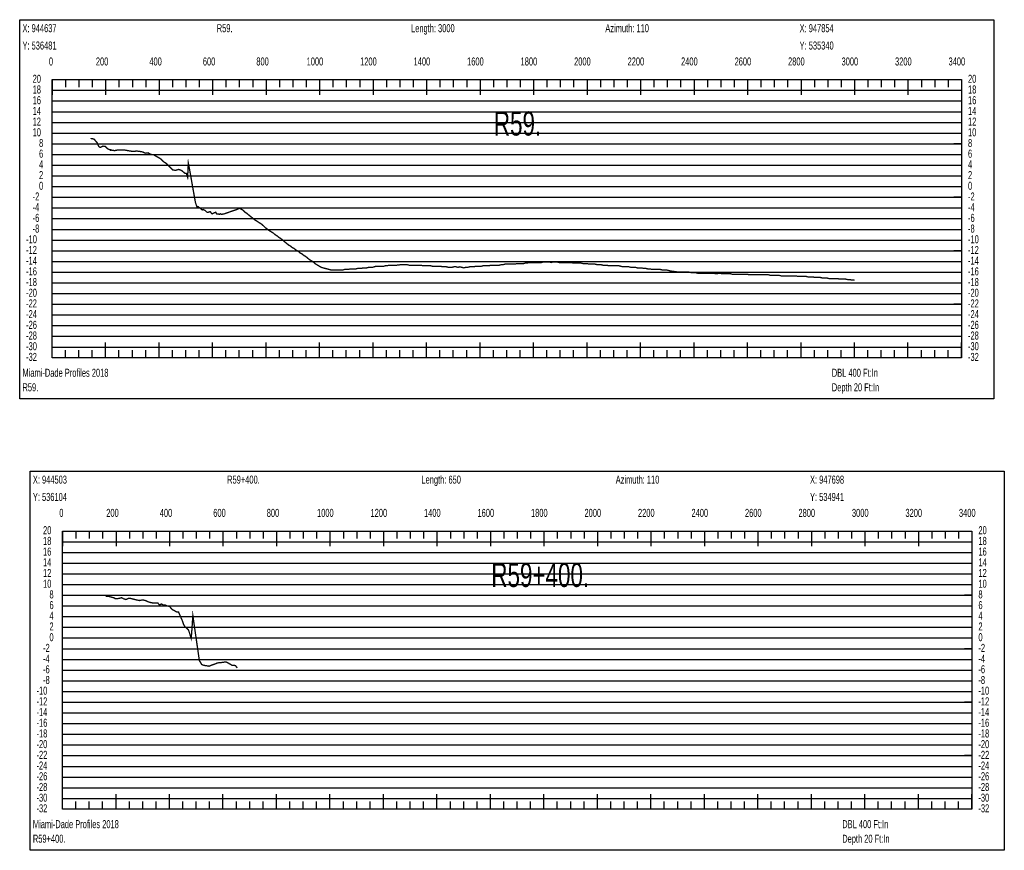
# Model space of a CAD drawing. Header units: inches. Extents: x 471865 to 538526, y 1054316 to 1102451.
# Tile 90 of 114: x 506617 to 510298, y 1079880 to 1082986. Entities that reach past the tile are written whole.
import ezdxf

# ---------------------------------------------------------------- set-up
doc = ezdxf.new("R2010")
doc.units = ezdxf.units.IN
doc.header["$MEASUREMENT"] = 0
for name, color, linetype in [('LABELS', 7, 'Continuous'), ('X_Gr1', 7, 'Continuous'), ('XSECTION', 7, 'Continuous')]:
    doc.layers.add(name, color=color, linetype=linetype)
doc.styles.get("Standard").update_dxf_attribs({"font": 'arial.ttf'})

msp = doc.modelspace()

# ---------------------------------------------------------------- linework, layer by layer
at = {"layer": 'X_Gr1', "color": 6, "linetype": 'Continuous', "lineweight": 18, "true_color": 0xff00ff, "transparency": 33554687, "const_width": 5}
for points in [[(506882.4, 1082543.2), (506882.4, 1082543.2), (506883, 1082542), (506894.5, 1082539.8), (506905.9, 1082526.4), (506912.5, 1082511.7), (506918.6, 1082508.4), (506927.9, 1082513.4), (506936.4, 1082512.1), (506945.5, 1082503.5), (506952.5, 1082500), (506956, 1082500.2), (506956.5, 1082498.1), (506960.8, 1082498.3), (506971.6, 1082496.5), (506985.9, 1082499.4), (506996.7, 1082498.6), (507011.8, 1082498.2), (507023.1, 1082496.1), (507039.9, 1082493.5), (507054.2, 1082494.9), (507064.7, 1082493.6), (507076.3, 1082491.6), (507086.7, 1082486.9), (507096.6, 1082488.3), (507106.7, 1082482.5), (507117.7, 1082480.9), (507124.6, 1082476.7), (507134.4, 1082471.4), (507144.3, 1082465.4), (507155.7, 1082454.3), (507165.2, 1082448.4), (507175, 1082438), (507182.1, 1082430.8), (507189.2, 1082424.1), (507199.8, 1082422.8), (507211.4, 1082426.3), (507222.1, 1082422.1), (507233.4, 1082412.4), (507239.9, 1082411), (507244.5, 1082396.8), (507247.2, 1082449.4), (507251.8, 1082426.3), (507273.6, 1082303.1), (507279, 1082287.3), (507283.4, 1082287.2), (507291.4, 1082281.5), (507295.1, 1082277.9), (507299.5, 1082274.6), (507302.5, 1082276.4), (507309.5, 1082273.1), (507316.2, 1082266.5), (507321.1, 1082265.9), (507329.4, 1082268.5), (507333.9, 1082261.7), (507336.3, 1082260.3), (507342.1, 1082263), (507349.3, 1082266.1), (507353.8, 1082259.4), (507357.7, 1082259.4), (507363.7, 1082258.5), (507366.7, 1082260.5), (507371.5, 1082258.2), (507374.3, 1082258.8), (507379.7, 1082259.4), (507386.3, 1082261.8), (507391.4, 1082263.6), (507396.6, 1082265.4), (507401.8, 1082267.2), (507407, 1082269.1), (507412.2, 1082270.9), (507417.4, 1082272.7), (507422.6, 1082274.4), (507427.8, 1082276.1), (507432.7, 1082278.1), (507436.2, 1082280.1), (507439.7, 1082280.1), (507443.6, 1082278.1), (507448.3, 1082276.1), (507453.5, 1082272.1), (507459.2, 1082266.1), (507465.7, 1082262.1), (507472.7, 1082256.1), (507480.3, 1082250.1), (507487.8, 1082244.1), (507494.8, 1082238.1), (507501.4, 1082234.1), (507507.6, 1082230.1), (507513.8, 1082226.1), (507520.3, 1082222.1), (507527.4, 1082216.1), (507535.3, 1082208.1), (507543.4, 1082202.1), (507551.4, 1082196.1), (507558.7, 1082192.1), (507565.2, 1082188.1), (507571.8, 1082182.1), (507578.6, 1082178.1), (507585.6, 1082172.1), (507592.6, 1082168.1), (507599.6, 1082162.1), (507606.8, 1082156.1), (507614, 1082150.1), (507621.3, 1082144.1), (507628.4, 1082140.1), (507635.6, 1082134.1), (507643.2, 1082130.1), (507650.5, 1082124.1), (507657.8, 1082120.1), (507665.1, 1082114.1), (507672.4, 1082110.1), (507679.7, 1082104.1), (507686.8, 1082100.1), (507693.9, 1082094.1), (507701.1, 1082088.1), (507708.8, 1082084.1), (507716.5, 1082078.1), (507723.8, 1082072.1), (507730.7, 1082068.1), (507737.3, 1082064.1), (507744, 1082060.1), (507751.1, 1082058.1), (507758.7, 1082056.1), (507766.6, 1082054.1), (507773.9, 1082052.1), (507780.6, 1082050.1), (507787.4, 1082050.1), (507795, 1082050.1), (507803.3, 1082050.1), (507811.1, 1082050.1), (507818.1, 1082050.1), (507824.6, 1082050.1), (507830.9, 1082052.1), (507837.7, 1082052.1), (507845, 1082052.1), (507852.4, 1082054.1), (507859.4, 1082054.1), (507866.1, 1082054.1), (507873.1, 1082054.1), (507880.4, 1082056.1), (507887.9, 1082056.1), (507894.8, 1082056.1), (507901.1, 1082058.1), (507907.6, 1082058.1), (507914.4, 1082058.1), (507921.7, 1082060.1), (507929.1, 1082060.1), (507935.9, 1082060.1), (507942.1, 1082062.1), (507948.6, 1082064.1), (507956.3, 1082064.1), (507964.1, 1082064.1), (507971.1, 1082064.1), (507977.7, 1082064.1), (507984.3, 1082066.1), (507990.9, 1082066.1), (507998.1, 1082068.1), (508005.4, 1082068.1), (508012.4, 1082068.1), (508019.1, 1082068.1), (508026.5, 1082068.1), (508042.6, 1082070.1), (508049.9, 1082070.1), (508057, 1082070.1), (508064.7, 1082070.1), (508072.7, 1082068.1), (508080.2, 1082068.1), (508087.3, 1082068.1), (508094.2, 1082068.1), (508101.1, 1082068.1), (508108.5, 1082068.1), (508116.2, 1082068.1), (508124, 1082066.1), (508131, 1082066.1), (508137.6, 1082066.1), (508144.5, 1082066.1), (508152.2, 1082066.1), (508160.6, 1082064.1), (508168.7, 1082064.1), (508176.1, 1082064.1), (508183.1, 1082064.1), (508190.2, 1082064.1), (508197.6, 1082062.1), (508205, 1082062.1), (508212.1, 1082062.1), (508219.4, 1082060.1), (508226.3, 1082060.1), (508233.1, 1082060.1), (508240.2, 1082062.1), (508247.9, 1082062.1), (508255.5, 1082060.1), (508262.5, 1082062.1), (508269.5, 1082060.1), (508277.3, 1082058.1), (508285.1, 1082060.1), (508292, 1082060.1), (508298.8, 1082062.1), (508306.6, 1082062.1), (508314.7, 1082062.1), (508322.1, 1082064.1), (508328.9, 1082064.1), (508335.6, 1082064.1), (508342.6, 1082064.1), (508349.8, 1082066.1), (508357.1, 1082066.1), (508364.7, 1082066.1), (508371.9, 1082066.1), (508378.7, 1082068.1), (508385.9, 1082068.1), (508394.1, 1082068.1), (508402.7, 1082068.1), (508410.4, 1082068.1), (508417.1, 1082070.1), (508423.9, 1082070.1), (508431.4, 1082072.1), (508439.6, 1082072.1), (508447.6, 1082072.1), (508455, 1082072.1), (508462, 1082072.1), (508468.8, 1082072.1), (508475.8, 1082074.1), (508483.7, 1082074.1), (508492.1, 1082074.1), (508500.2, 1082074.1), (508507.3, 1082076.1), (508513.8, 1082076.1), (508520.6, 1082078.1), (508528.5, 1082078.1), (508537.2, 1082078.1), (508545.6, 1082078.1), (508553.1, 1082078.1), (508560, 1082078.1), (508567.3, 1082078.1), (508574.7, 1082080.1), (508582.1, 1082080.1), (508589.6, 1082080.1), (508596.9, 1082080.1), (508603.8, 1082078.1), (508610.3, 1082080.1), (508617.2, 1082080.1), (508625, 1082080.1), (508633.2, 1082078.1), (508640.7, 1082078.1), (508647.2, 1082078.1), (508653.9, 1082078.1), (508661.8, 1082078.1), (508670.4, 1082078.1), (508678.8, 1082078.1), (508686.2, 1082076.1), (508693, 1082076.1), (508700, 1082076.1), (508707.4, 1082076.1), (508715.1, 1082076.1), (508722.6, 1082074.1), (508729.9, 1082074.1), (508737.6, 1082074.1), (508745.5, 1082072.1), (508753.3, 1082072.1), (508760.7, 1082072.1), (508768, 1082072.1), (508775.3, 1082070.1), (508782.6, 1082070.1), (508789.9, 1082070.1), (508796.9, 1082068.1), (508803.9, 1082068.1), (508811.3, 1082068.1), (508819, 1082066.1), (508826.3, 1082066.1), (508833.4, 1082066.1), (508840.9, 1082066.1), (508848.5, 1082066.1), (508856.2, 1082066.1), (508864.1, 1082064.1), (508871.9, 1082062.1), (508879.3, 1082062.1), (508886.7, 1082062.1), (508894.4, 1082062.1), (508902.4, 1082060.1), (508910.5, 1082060.1), (508918.3, 1082060.1), (508925.9, 1082058.1), (508933.6, 1082058.1), (508941.4, 1082058.1), (508949.4, 1082056.1), (508957.4, 1082056.1), (508965.5, 1082054.1), (508973.5, 1082054.1), (508981.4, 1082052.1), (508989.2, 1082052.1), (508996.5, 1082052.1), (509003.9, 1082052.1), (509011.8, 1082052.1), (509019.9, 1082050.1), (509027.9, 1082050.1), (509035.8, 1082050.1), (509043.5, 1082048.1), (509051.2, 1082046.1), (509057.6, 1082045.3), (509064.1, 1082044.5), (509070.5, 1082043.6), (509076.9, 1082042.8), (509082.5, 1082042.1), (509090.1, 1082042.1), (509097.6, 1082042.1), (509105.2, 1082042.1), (509112.6, 1082042.1), (509120.2, 1082042.1), (509128.4, 1082040.1), (509136.3, 1082040.1), (509143.6, 1082040.1), (509151.1, 1082038.1), (509158.8, 1082038.1), (509166.6, 1082038.1), (509174.4, 1082038.1), (509182, 1082038.1), (509189.4, 1082038.1), (509196.7, 1082038.1), (509204.2, 1082038.1), (509211.8, 1082038.1), (509219.6, 1082036.1), (509235.3, 1082038.1), (509242.7, 1082036.1), (509250.2, 1082036.1), (509257.9, 1082036.1), (509266.1, 1082036.1), (509274.1, 1082036.1), (509281.8, 1082034.1), (509289.4, 1082034.1), (509297.1, 1082034.1), (509305.1, 1082034.1), (509312.9, 1082034.1), (509320.8, 1082034.1), (509329, 1082034.1), (509337.4, 1082034.1), (509345.3, 1082032.1), (509353, 1082032.1), (509361, 1082032.1), (509369.1, 1082032.1), (509376.8, 1082032.1), (509384.4, 1082032.1), (509392.4, 1082032.1), (509400.9, 1082032.1), (509409.2, 1082032.1), (509416.8, 1082032.1), (509424.1, 1082030.1), (509431.6, 1082030.1), (509439.7, 1082030.1), (509447.9, 1082030.1), (509456, 1082030.1), (509463.8, 1082028.1), (509471.4, 1082028.1), (509479.1, 1082028.1), (509487.1, 1082028.1), (509495.4, 1082028.1), (509503.5, 1082028.1), (509511.1, 1082028.1), (509518.9, 1082028.1), (509526.8, 1082026.1), (509534.8, 1082026.1), (509542.5, 1082026.1), (509549.8, 1082026.1), (509557.2, 1082026.1), (509564.7, 1082024.1), (509572.5, 1082024.1), (509584.5, 1082024.1), (509588.5, 1082022.1), (509595.9, 1082022.1), (509603, 1082022.1), (509610.4, 1082022.1), (509618.7, 1082020.1), (509627.1, 1082020.1), (509634.9, 1082020.1), (509642.3, 1082018.1), (509649.5, 1082018.1), (509657.1, 1082018.1), (509665.2, 1082018.1), (509673.8, 1082018.1), (509682.1, 1082016.1), (509689.7, 1082016.1), (509696.9, 1082016.1), (509704.6, 1082016.1), (509713.1, 1082014.1), (509721.5, 1082014.1), (509729.2, 1082012.1), (509736.5, 1082012.1), (509737.9, 1082011.7)], [(506938.5, 1080830), (506938.5, 1080830), (506948.3, 1080830.1), (506964.4, 1080825.5), (506971.2, 1080823.3), (506973.8, 1080821), (506986.6, 1080821.8), (506997.9, 1080824.7), (507005, 1080820.6), (507014, 1080817.9), (507024, 1080822.5), (507031.2, 1080822), (507043.4, 1080818.9), (507054.4, 1080816.1), (507065.3, 1080814.1), (507076.8, 1080816.6), (507087.6, 1080813.8), (507098.1, 1080809.1), (507105.3, 1080806.9), (507113.2, 1080805.3), (507123.1, 1080804.7), (507133.2, 1080804.7), (507139.6, 1080797.1), (507146.5, 1080801.4), (507152.7, 1080797.9), (507159.1, 1080797.9), (507169.1, 1080793.5), (507176.4, 1080792.7), (507186.5, 1080780.9), (507193.9, 1080776.9), (507203.5, 1080771.6), (507210.7, 1080770.8), (507224.5, 1080739.3), (507229.3, 1080725.6), (507235.2, 1080714.7), (507241.1, 1080710.9), (507247.9, 1080703.9), (507257.9, 1080673.3), (507259.7, 1080693.1), (507264.1, 1080757.6), (507288.4, 1080589.9), (507296.9, 1080575.5), (507304.9, 1080571.7), (507314.4, 1080570.5), (507324.9, 1080568.5), (507334.7, 1080572.7), (507346.5, 1080576.7), (507355.8, 1080580.8), (507368.5, 1080582), (507379.1, 1080583.4), (507387.6, 1080584.7), (507397.5, 1080579.7), (507410.2, 1080572.3), (507423, 1080571), (507430.2, 1080562.4)]]:
    msp.add_lwpolyline(points, dxfattribs=at)
at = {"layer": 'XSECTION', "color": 18, "linetype": 'Continuous', "true_color": 0x000000}
for points in [[(506616.7, 1082986.1), (510259.1, 1082986.1), (510259.1, 1081568.1), (506616.7, 1081568.1), (506616.7, 1082986.1)], [(506737.9, 1082762.1), (510137.9, 1082762.1), (510137.9, 1081722.1), (506737.9, 1081722.1), (506737.9, 1082762.1)], [(506737.9, 1082762.1), (506737.9, 1082705.7)], [(506737.9, 1082762.1), (506737.9, 1082705.7)], [(506737.9, 1082762.1), (506737.9, 1082734.1)], [(506737.9, 1082762.1), (506737.9, 1082734.1)], [(506787.9, 1082762.1), (506787.9, 1082734.1)], [(506837.9, 1082762.1), (506837.9, 1082734.1)], [(506887.9, 1082762.1), (506887.9, 1082734.1)], [(506937.9, 1082762.1), (506937.9, 1082705.7)], [(506937.9, 1082762.1), (506937.9, 1082734.1)], [(506987.9, 1082762.1), (506987.9, 1082734.1)], [(507037.9, 1082762.1), (507037.9, 1082734.1)], [(507087.9, 1082762.1), (507087.9, 1082734.1)], [(507137.9, 1082762.1), (507137.9, 1082705.7)], [(507137.9, 1082762.1), (507137.9, 1082734.1)], [(507187.9, 1082762.1), (507187.9, 1082734.1)], [(507237.9, 1082762.1), (507237.9, 1082734.1)], [(507287.9, 1082762.1), (507287.9, 1082734.1)], [(507337.9, 1082762.1), (507337.9, 1082705.7)], [(507337.9, 1082762.1), (507337.9, 1082734.1)], [(507387.9, 1082762.1), (507387.9, 1082734.1)], [(507437.9, 1082762.1), (507437.9, 1082734.1)], [(507487.9, 1082762.1), (507487.9, 1082734.1)], [(507537.9, 1082762.1), (507537.9, 1082705.7)], [(507537.9, 1082762.1), (507537.9, 1082734.1)], [(507587.9, 1082762.1), (507587.9, 1082734.1)], [(507637.9, 1082762.1), (507637.9, 1082734.1)], [(507687.9, 1082762.1), (507687.9, 1082734.1)], [(507737.9, 1082762.1), (507737.9, 1082705.7)], [(507737.9, 1082762.1), (507737.9, 1082734.1)], [(507787.9, 1082762.1), (507787.9, 1082734.1)], [(507837.9, 1082762.1), (507837.9, 1082734.1)], [(507887.9, 1082762.1), (507887.9, 1082734.1)], [(507937.9, 1082762.1), (507937.9, 1082705.7)], [(507937.9, 1082762.1), (507937.9, 1082734.1)], [(507987.9, 1082762.1), (507987.9, 1082734.1)], [(508037.9, 1082762.1), (508037.9, 1082734.1)], [(508087.9, 1082762.1), (508087.9, 1082734.1)], [(508137.9, 1082762.1), (508137.9, 1082705.7)], [(508137.9, 1082762.1), (508137.9, 1082734.1)], [(508187.9, 1082762.1), (508187.9, 1082734.1)], [(508237.9, 1082762.1), (508237.9, 1082734.1)], [(508287.9, 1082762.1), (508287.9, 1082734.1)], [(508337.9, 1082762.1), (508337.9, 1082705.7)], [(508337.9, 1082762.1), (508337.9, 1082734.1)], [(508387.9, 1082762.1), (508387.9, 1082734.1)], [(508437.9, 1082762.1), (508437.9, 1082734.1)], [(508487.9, 1082762.1), (508487.9, 1082734.1)], [(508537.9, 1082762.1), (508537.9, 1082705.7)], [(508537.9, 1082762.1), (508537.9, 1082734.1)], [(508587.9, 1082762.1), (508587.9, 1082734.1)], [(508637.9, 1082762.1), (508637.9, 1082734.1)], [(508687.9, 1082762.1), (508687.9, 1082734.1)], [(508737.9, 1082762.1), (508737.9, 1082705.7)], [(508737.9, 1082762.1), (508737.9, 1082734.1)], [(508787.9, 1082762.1), (508787.9, 1082734.1)], [(508837.9, 1082762.1), (508837.9, 1082734.1)], [(508887.9, 1082762.1), (508887.9, 1082734.1)], [(508937.9, 1082762.1), (508937.9, 1082705.7)], [(508937.9, 1082762.1), (508937.9, 1082734.1)], [(508987.9, 1082762.1), (508987.9, 1082734.1)], [(509037.9, 1082762.1), (509037.9, 1082734.1)], [(509087.9, 1082762.1), (509087.9, 1082734.1)], [(509137.9, 1082762.1), (509137.9, 1082705.7)], [(509137.9, 1082762.1), (509137.9, 1082734.1)], [(509187.9, 1082762.1), (509187.9, 1082734.1)], [(509237.9, 1082762.1), (509237.9, 1082734.1)], [(509287.9, 1082762.1), (509287.9, 1082734.1)], [(509337.9, 1082762.1), (509337.9, 1082705.7)], [(509337.9, 1082762.1), (509337.9, 1082734.1)], [(509387.9, 1082762.1), (509387.9, 1082734.1)], [(509437.9, 1082762.1), (509437.9, 1082734.1)], [(509487.9, 1082762.1), (509487.9, 1082734.1)], [(509537.9, 1082762.1), (509537.9, 1082705.7)], [(509537.9, 1082762.1), (509537.9, 1082734.1)], [(509587.9, 1082762.1), (509587.9, 1082734.1)], [(509637.9, 1082762.1), (509637.9, 1082734.1)], [(509687.9, 1082762.1), (509687.9, 1082734.1)], [(509737.9, 1082762.1), (509737.9, 1082705.7)], [(509737.9, 1082762.1), (509737.9, 1082734.1)], [(509787.9, 1082762.1), (509787.9, 1082734.1)], [(509837.9, 1082762.1), (509837.9, 1082734.1)], [(509887.9, 1082762.1), (509887.9, 1082734.1)], [(509937.9, 1082762.1), (509937.9, 1082705.7)], [(509937.9, 1082762.1), (509937.9, 1082734.1)], [(509987.9, 1082762.1), (509987.9, 1082734.1)], [(510037.9, 1082762.1), (510037.9, 1082734.1)], [(510087.9, 1082762.1), (510087.9, 1082734.1)], [(510137.9, 1082762.1), (510137.9, 1082705.7)], [(510137.9, 1082762.1), (510137.9, 1082734.1)], [(506737.9, 1082522.1), (506765.9, 1082522.1)], [(510137.9, 1082522.1), (510109.9, 1082522.1)], [(506737.9, 1082322.1), (506765.9, 1082322.1)], [(510137.9, 1082322.1), (510109.9, 1082322.1)], [(506737.9, 1082122.1), (506765.9, 1082122.1)], [(510137.9, 1082122.1), (510109.9, 1082122.1)], [(506737.9, 1081922.1), (506765.9, 1081922.1)], [(510137.9, 1081922.1), (510109.9, 1081922.1)], [(506737.9, 1081722.1), (506737.9, 1081778.5)], [(506737.9, 1081722.1), (506737.9, 1081778.5)], [(506937.9, 1081722.1), (506937.9, 1081778.5)], [(507137.9, 1081722.1), (507137.9, 1081778.5)], [(507337.9, 1081722.1), (507337.9, 1081778.5)], [(507537.9, 1081722.1), (507537.9, 1081778.5)], [(507737.9, 1081722.1), (507737.9, 1081778.5)], [(507937.9, 1081722.1), (507937.9, 1081778.5)], [(508137.9, 1081722.1), (508137.9, 1081778.5)], [(508337.9, 1081722.1), (508337.9, 1081778.5)], [(508537.9, 1081722.1), (508537.9, 1081778.5)], [(508737.9, 1081722.1), (508737.9, 1081778.5)], [(508937.9, 1081722.1), (508937.9, 1081778.5)], [(509137.9, 1081722.1), (509137.9, 1081778.5)], [(509337.9, 1081722.1), (509337.9, 1081778.5)], [(509537.9, 1081722.1), (509537.9, 1081778.5)], [(509737.9, 1081722.1), (509737.9, 1081778.5)], [(509937.9, 1081722.1), (509937.9, 1081778.5)], [(510137.9, 1081722.1), (510137.9, 1081778.5)], [(506737.9, 1081722.1), (506737.9, 1081750.1)], [(506737.9, 1081722.1), (506737.9, 1081750.1)], [(506787.9, 1081722.1), (506787.9, 1081750.1)], [(506837.9, 1081722.1), (506837.9, 1081750.1)], [(506887.9, 1081722.1), (506887.9, 1081750.1)], [(506937.9, 1081722.1), (506937.9, 1081750.1)], [(506987.9, 1081722.1), (506987.9, 1081750.1)], [(507037.9, 1081722.1), (507037.9, 1081750.1)], [(507087.9, 1081722.1), (507087.9, 1081750.1)], [(507137.9, 1081722.1), (507137.9, 1081750.1)], [(507187.9, 1081722.1), (507187.9, 1081750.1)], [(507237.9, 1081722.1), (507237.9, 1081750.1)], [(507287.9, 1081722.1), (507287.9, 1081750.1)], [(507337.9, 1081722.1), (507337.9, 1081750.1)], [(507387.9, 1081722.1), (507387.9, 1081750.1)], [(507437.9, 1081722.1), (507437.9, 1081750.1)], [(507487.9, 1081722.1), (507487.9, 1081750.1)], [(507537.9, 1081722.1), (507537.9, 1081750.1)], [(507587.9, 1081722.1), (507587.9, 1081750.1)], [(507637.9, 1081722.1), (507637.9, 1081750.1)], [(507687.9, 1081722.1), (507687.9, 1081750.1)], [(507737.9, 1081722.1), (507737.9, 1081750.1)], [(507787.9, 1081722.1), (507787.9, 1081750.1)], [(507837.9, 1081722.1), (507837.9, 1081750.1)], [(507887.9, 1081722.1), (507887.9, 1081750.1)], [(507937.9, 1081722.1), (507937.9, 1081750.1)], [(507987.9, 1081722.1), (507987.9, 1081750.1)], [(508037.9, 1081722.1), (508037.9, 1081750.1)], [(508087.9, 1081722.1), (508087.9, 1081750.1)], [(508137.9, 1081722.1), (508137.9, 1081750.1)], [(508187.9, 1081722.1), (508187.9, 1081750.1)], [(508237.9, 1081722.1), (508237.9, 1081750.1)], [(508287.9, 1081722.1), (508287.9, 1081750.1)], [(508337.9, 1081722.1), (508337.9, 1081750.1)], [(508387.9, 1081722.1), (508387.9, 1081750.1)], [(508437.9, 1081722.1), (508437.9, 1081750.1)], [(508487.9, 1081722.1), (508487.9, 1081750.1)], [(508537.9, 1081722.1), (508537.9, 1081750.1)], [(508587.9, 1081722.1), (508587.9, 1081750.1)], [(508637.9, 1081722.1), (508637.9, 1081750.1)], [(508687.9, 1081722.1), (508687.9, 1081750.1)], [(508737.9, 1081722.1), (508737.9, 1081750.1)], [(508787.9, 1081722.1), (508787.9, 1081750.1)], [(508837.9, 1081722.1), (508837.9, 1081750.1)], [(508887.9, 1081722.1), (508887.9, 1081750.1)], [(508937.9, 1081722.1), (508937.9, 1081750.1)], [(508987.9, 1081722.1), (508987.9, 1081750.1)], [(509037.9, 1081722.1), (509037.9, 1081750.1)], [(509087.9, 1081722.1), (509087.9, 1081750.1)], [(509137.9, 1081722.1), (509137.9, 1081750.1)], [(509187.9, 1081722.1), (509187.9, 1081750.1)], [(509237.9, 1081722.1), (509237.9, 1081750.1)], [(509287.9, 1081722.1), (509287.9, 1081750.1)], [(509337.9, 1081722.1), (509337.9, 1081750.1)], [(509387.9, 1081722.1), (509387.9, 1081750.1)], [(509437.9, 1081722.1), (509437.9, 1081750.1)], [(509487.9, 1081722.1), (509487.9, 1081750.1)], [(509537.9, 1081722.1), (509537.9, 1081750.1)], [(509587.9, 1081722.1), (509587.9, 1081750.1)], [(509637.9, 1081722.1), (509637.9, 1081750.1)], [(509687.9, 1081722.1), (509687.9, 1081750.1)], [(509737.9, 1081722.1), (509737.9, 1081750.1)], [(509787.9, 1081722.1), (509787.9, 1081750.1)], [(509837.9, 1081722.1), (509837.9, 1081750.1)], [(509887.9, 1081722.1), (509887.9, 1081750.1)], [(509937.9, 1081722.1), (509937.9, 1081750.1)], [(509987.9, 1081722.1), (509987.9, 1081750.1)], [(510037.9, 1081722.1), (510037.9, 1081750.1)], [(510087.9, 1081722.1), (510087.9, 1081750.1)], [(510137.9, 1081722.1), (510137.9, 1081750.1)], [(506655.6, 1081298.1), (510298, 1081298.1), (510298, 1079880.1), (506655.6, 1079880.1), (506655.6, 1081298.1)], [(506776.8, 1081074.1), (510176.8, 1081074.1), (510176.8, 1080034.1), (506776.8, 1080034.1), (506776.8, 1081074.1)], [(506776.8, 1081074.1), (506776.8, 1081017.7)], [(506776.8, 1081074.1), (506776.8, 1081017.7)], [(506776.8, 1081074.1), (506776.8, 1081046.1)], [(506776.8, 1081074.1), (506776.8, 1081046.1)], [(506826.8, 1081074.1), (506826.8, 1081046.1)], [(506876.8, 1081074.1), (506876.8, 1081046.1)], [(506926.8, 1081074.1), (506926.8, 1081046.1)], [(506976.8, 1081074.1), (506976.8, 1081017.7)], [(506976.8, 1081074.1), (506976.8, 1081046.1)], [(507026.8, 1081074.1), (507026.8, 1081046.1)], [(507076.8, 1081074.1), (507076.8, 1081046.1)], [(507126.8, 1081074.1), (507126.8, 1081046.1)], [(507176.8, 1081074.1), (507176.8, 1081017.7)], [(507176.8, 1081074.1), (507176.8, 1081046.1)], [(507226.8, 1081074.1), (507226.8, 1081046.1)], [(507276.8, 1081074.1), (507276.8, 1081046.1)], [(507326.8, 1081074.1), (507326.8, 1081046.1)], [(507376.8, 1081074.1), (507376.8, 1081017.7)], [(507376.8, 1081074.1), (507376.8, 1081046.1)], [(507426.8, 1081074.1), (507426.8, 1081046.1)], [(507476.8, 1081074.1), (507476.8, 1081046.1)], [(507526.8, 1081074.1), (507526.8, 1081046.1)], [(507576.8, 1081074.1), (507576.8, 1081017.7)], [(507576.8, 1081074.1), (507576.8, 1081046.1)], [(507626.8, 1081074.1), (507626.8, 1081046.1)], [(507676.8, 1081074.1), (507676.8, 1081046.1)], [(507726.8, 1081074.1), (507726.8, 1081046.1)], [(507776.8, 1081074.1), (507776.8, 1081017.7)], [(507776.8, 1081074.1), (507776.8, 1081046.1)], [(507826.8, 1081074.1), (507826.8, 1081046.1)], [(507876.8, 1081074.1), (507876.8, 1081046.1)], [(507926.8, 1081074.1), (507926.8, 1081046.1)], [(507976.8, 1081074.1), (507976.8, 1081017.7)], [(507976.8, 1081074.1), (507976.8, 1081046.1)], [(508026.8, 1081074.1), (508026.8, 1081046.1)], [(508076.8, 1081074.1), (508076.8, 1081046.1)], [(508126.8, 1081074.1), (508126.8, 1081046.1)], [(508176.8, 1081074.1), (508176.8, 1081017.7)], [(508176.8, 1081074.1), (508176.8, 1081046.1)], [(508226.8, 1081074.1), (508226.8, 1081046.1)], [(508276.8, 1081074.1), (508276.8, 1081046.1)], [(508326.8, 1081074.1), (508326.8, 1081046.1)], [(508376.8, 1081074.1), (508376.8, 1081017.7)], [(508376.8, 1081074.1), (508376.8, 1081046.1)], [(508426.8, 1081074.1), (508426.8, 1081046.1)], [(508476.8, 1081074.1), (508476.8, 1081046.1)], [(508526.8, 1081074.1), (508526.8, 1081046.1)], [(508576.8, 1081074.1), (508576.8, 1081017.7)], [(508576.8, 1081074.1), (508576.8, 1081046.1)], [(508626.8, 1081074.1), (508626.8, 1081046.1)], [(508676.8, 1081074.1), (508676.8, 1081046.1)], [(508726.8, 1081074.1), (508726.8, 1081046.1)], [(508776.8, 1081074.1), (508776.8, 1081017.7)], [(508776.8, 1081074.1), (508776.8, 1081046.1)], [(508826.8, 1081074.1), (508826.8, 1081046.1)], [(508876.8, 1081074.1), (508876.8, 1081046.1)], [(508926.8, 1081074.1), (508926.8, 1081046.1)], [(508976.8, 1081074.1), (508976.8, 1081017.7)], [(508976.8, 1081074.1), (508976.8, 1081046.1)], [(509026.8, 1081074.1), (509026.8, 1081046.1)], [(509076.8, 1081074.1), (509076.8, 1081046.1)], [(509126.8, 1081074.1), (509126.8, 1081046.1)], [(509176.8, 1081074.1), (509176.8, 1081017.7)], [(509176.8, 1081074.1), (509176.8, 1081046.1)], [(509226.8, 1081074.1), (509226.8, 1081046.1)], [(509276.8, 1081074.1), (509276.8, 1081046.1)], [(509326.8, 1081074.1), (509326.8, 1081046.1)], [(509376.8, 1081074.1), (509376.8, 1081017.7)], [(509376.8, 1081074.1), (509376.8, 1081046.1)], [(509426.8, 1081074.1), (509426.8, 1081046.1)], [(509476.8, 1081074.1), (509476.8, 1081046.1)], [(509526.8, 1081074.1), (509526.8, 1081046.1)], [(509576.8, 1081074.1), (509576.8, 1081017.7)], [(509576.8, 1081074.1), (509576.8, 1081046.1)], [(509626.8, 1081074.1), (509626.8, 1081046.1)], [(509676.8, 1081074.1), (509676.8, 1081046.1)], [(509726.8, 1081074.1), (509726.8, 1081046.1)], [(509776.8, 1081074.1), (509776.8, 1081017.7)], [(509776.8, 1081074.1), (509776.8, 1081046.1)], [(509826.8, 1081074.1), (509826.8, 1081046.1)], [(509876.8, 1081074.1), (509876.8, 1081046.1)], [(509926.8, 1081074.1), (509926.8, 1081046.1)], [(509976.8, 1081074.1), (509976.8, 1081017.7)], [(509976.8, 1081074.1), (509976.8, 1081046.1)], [(510026.8, 1081074.1), (510026.8, 1081046.1)], [(510076.8, 1081074.1), (510076.8, 1081046.1)], [(510126.8, 1081074.1), (510126.8, 1081046.1)], [(510176.8, 1081074.1), (510176.8, 1081017.7)], [(510176.8, 1081074.1), (510176.8, 1081046.1)], [(506776.8, 1080834.1), (506804.8, 1080834.1)], [(510176.8, 1080834.1), (510148.8, 1080834.1)], [(506776.8, 1080634.1), (506804.8, 1080634.1)], [(510176.8, 1080634.1), (510148.8, 1080634.1)], [(506776.8, 1080434.1), (506804.8, 1080434.1)], [(510176.8, 1080434.1), (510148.8, 1080434.1)], [(506776.8, 1080234.1), (506804.8, 1080234.1)], [(510176.8, 1080234.1), (510148.8, 1080234.1)], [(506776.8, 1080034.1), (506776.8, 1080090.5)], [(506776.8, 1080034.1), (506776.8, 1080090.5)], [(506776.8, 1080034.1), (506776.8, 1080062.1)], [(506776.8, 1080034.1), (506776.8, 1080062.1)], [(506826.8, 1080034.1), (506826.8, 1080062.1)], [(506876.8, 1080034.1), (506876.8, 1080062.1)], [(506926.8, 1080034.1), (506926.8, 1080062.1)], [(506976.8, 1080034.1), (506976.8, 1080090.5)], [(506976.8, 1080034.1), (506976.8, 1080062.1)], [(507026.8, 1080034.1), (507026.8, 1080062.1)], [(507076.8, 1080034.1), (507076.8, 1080062.1)], [(507126.8, 1080034.1), (507126.8, 1080062.1)], [(507176.8, 1080034.1), (507176.8, 1080090.5)], [(507176.8, 1080034.1), (507176.8, 1080062.1)], [(507226.8, 1080034.1), (507226.8, 1080062.1)], [(507276.8, 1080034.1), (507276.8, 1080062.1)], [(507326.8, 1080034.1), (507326.8, 1080062.1)], [(507376.8, 1080034.1), (507376.8, 1080090.5)], [(507376.8, 1080034.1), (507376.8, 1080062.1)], [(507426.8, 1080034.1), (507426.8, 1080062.1)], [(507476.8, 1080034.1), (507476.8, 1080062.1)], [(507526.8, 1080034.1), (507526.8, 1080062.1)], [(507576.8, 1080034.1), (507576.8, 1080090.5)], [(507576.8, 1080034.1), (507576.8, 1080062.1)], [(507626.8, 1080034.1), (507626.8, 1080062.1)], [(507676.8, 1080034.1), (507676.8, 1080062.1)], [(507726.8, 1080034.1), (507726.8, 1080062.1)], [(507776.8, 1080034.1), (507776.8, 1080090.5)], [(507776.8, 1080034.1), (507776.8, 1080062.1)], [(507826.8, 1080034.1), (507826.8, 1080062.1)], [(507876.8, 1080034.1), (507876.8, 1080062.1)], [(507926.8, 1080034.1), (507926.8, 1080062.1)], [(507976.8, 1080034.1), (507976.8, 1080090.5)], [(507976.8, 1080034.1), (507976.8, 1080062.1)], [(508026.8, 1080034.1), (508026.8, 1080062.1)], [(508076.8, 1080034.1), (508076.8, 1080062.1)], [(508126.8, 1080034.1), (508126.8, 1080062.1)], [(508176.8, 1080034.1), (508176.8, 1080090.5)], [(508176.8, 1080034.1), (508176.8, 1080062.1)], [(508226.8, 1080034.1), (508226.8, 1080062.1)], [(508276.8, 1080034.1), (508276.8, 1080062.1)], [(508326.8, 1080034.1), (508326.8, 1080062.1)], [(508376.8, 1080034.1), (508376.8, 1080090.5)], [(508376.8, 1080034.1), (508376.8, 1080062.1)], [(508426.8, 1080034.1), (508426.8, 1080062.1)], [(508476.8, 1080034.1), (508476.8, 1080062.1)], [(508526.8, 1080034.1), (508526.8, 1080062.1)], [(508576.8, 1080034.1), (508576.8, 1080090.5)], [(508576.8, 1080034.1), (508576.8, 1080062.1)], [(508626.8, 1080034.1), (508626.8, 1080062.1)], [(508676.8, 1080034.1), (508676.8, 1080062.1)], [(508726.8, 1080034.1), (508726.8, 1080062.1)], [(508776.8, 1080034.1), (508776.8, 1080090.5)], [(508776.8, 1080034.1), (508776.8, 1080062.1)], [(508826.8, 1080034.1), (508826.8, 1080062.1)], [(508876.8, 1080034.1), (508876.8, 1080062.1)], [(508926.8, 1080034.1), (508926.8, 1080062.1)], [(508976.8, 1080034.1), (508976.8, 1080090.5)], [(508976.8, 1080034.1), (508976.8, 1080062.1)], [(509026.8, 1080034.1), (509026.8, 1080062.1)], [(509076.8, 1080034.1), (509076.8, 1080062.1)], [(509126.8, 1080034.1), (509126.8, 1080062.1)], [(509176.8, 1080034.1), (509176.8, 1080090.5)], [(509176.8, 1080034.1), (509176.8, 1080062.1)], [(509226.8, 1080034.1), (509226.8, 1080062.1)], [(509276.8, 1080034.1), (509276.8, 1080062.1)], [(509326.8, 1080034.1), (509326.8, 1080062.1)], [(509376.8, 1080034.1), (509376.8, 1080090.5)], [(509376.8, 1080034.1), (509376.8, 1080062.1)], [(509426.8, 1080034.1), (509426.8, 1080062.1)], [(509476.8, 1080034.1), (509476.8, 1080062.1)], [(509526.8, 1080034.1), (509526.8, 1080062.1)], [(509576.8, 1080034.1), (509576.8, 1080090.5)], [(509576.8, 1080034.1), (509576.8, 1080062.1)], [(509626.8, 1080034.1), (509626.8, 1080062.1)], [(509676.8, 1080034.1), (509676.8, 1080062.1)], [(509726.8, 1080034.1), (509726.8, 1080062.1)], [(509776.8, 1080034.1), (509776.8, 1080090.5)], [(509776.8, 1080034.1), (509776.8, 1080062.1)], [(509826.8, 1080034.1), (509826.8, 1080062.1)], [(509876.8, 1080034.1), (509876.8, 1080062.1)], [(509926.8, 1080034.1), (509926.8, 1080062.1)], [(509976.8, 1080034.1), (509976.8, 1080090.5)], [(509976.8, 1080034.1), (509976.8, 1080062.1)], [(510026.8, 1080034.1), (510026.8, 1080062.1)], [(510076.8, 1080034.1), (510076.8, 1080062.1)], [(510126.8, 1080034.1), (510126.8, 1080062.1)], [(510176.8, 1080034.1), (510176.8, 1080090.5)], [(510176.8, 1080034.1), (510176.8, 1080062.1)]]:
    msp.add_lwpolyline(points, dxfattribs=at)
at = {"layer": 'XSECTION', "color": 18, "true_color": 0x000000}
for points in [[(506737.9, 1082722.1), (510137.9, 1082722.1)], [(506737.9, 1082682.1), (510137.9, 1082682.1)], [(506737.9, 1082642.1), (510137.9, 1082642.1)], [(506737.9, 1082602.1), (510137.9, 1082602.1)], [(506737.9, 1082562.1), (510137.9, 1082562.1)], [(506737.9, 1082522.1), (510137.9, 1082522.1)], [(506737.9, 1082482.1), (510137.9, 1082482.1)], [(506737.9, 1082442.1), (510137.9, 1082442.1)], [(506737.9, 1082402.1), (510137.9, 1082402.1)], [(506737.9, 1082362.1), (510137.9, 1082362.1)], [(506737.9, 1082322.1), (510137.9, 1082322.1)], [(506737.9, 1082282.1), (510137.9, 1082282.1)], [(506737.9, 1082242.1), (510137.9, 1082242.1)], [(506737.9, 1082202.1), (510137.9, 1082202.1)], [(506737.9, 1082162.1), (510137.9, 1082162.1)], [(506737.9, 1082122.1), (510137.9, 1082122.1)], [(506737.9, 1082082.1), (510137.9, 1082082.1)], [(506737.9, 1082042.1), (510137.9, 1082042.1)], [(506737.9, 1082002.1), (510137.9, 1082002.1)], [(506737.9, 1081962.1), (510137.9, 1081962.1)], [(506737.9, 1081922.1), (510137.9, 1081922.1)], [(506737.9, 1081882.1), (510137.9, 1081882.1)], [(506737.9, 1081842.1), (510137.9, 1081842.1)], [(506737.9, 1081802.1), (510137.9, 1081802.1)], [(506737.9, 1081762.1), (510137.9, 1081762.1)], [(506776.8, 1081034.1), (510176.8, 1081034.1)], [(506776.8, 1080994.1), (510176.8, 1080994.1)], [(506776.8, 1080954.1), (510176.8, 1080954.1)], [(506776.8, 1080914.1), (510176.8, 1080914.1)], [(506776.8, 1080874.1), (510176.8, 1080874.1)], [(506776.8, 1080834.1), (510176.8, 1080834.1)], [(506776.8, 1080794.1), (510176.8, 1080794.1)], [(506776.8, 1080754.1), (510176.8, 1080754.1)], [(506776.8, 1080714.1), (510176.8, 1080714.1)], [(506776.8, 1080674.1), (510176.8, 1080674.1)], [(506776.8, 1080634.1), (510176.8, 1080634.1)], [(506776.8, 1080594.1), (510176.8, 1080594.1)], [(506776.8, 1080554.1), (510176.8, 1080554.1)], [(506776.8, 1080514.1), (510176.8, 1080514.1)], [(506776.8, 1080474.1), (510176.8, 1080474.1)], [(506776.8, 1080434.1), (510176.8, 1080434.1)], [(506776.8, 1080394.1), (510176.8, 1080394.1)], [(506776.8, 1080354.1), (510176.8, 1080354.1)], [(506776.8, 1080314.1), (510176.8, 1080314.1)], [(506776.8, 1080274.1), (510176.8, 1080274.1)], [(506776.8, 1080234.1), (510176.8, 1080234.1)], [(506776.8, 1080194.1), (510176.8, 1080194.1)], [(506776.8, 1080154.1), (510176.8, 1080154.1)], [(506776.8, 1080114.1), (510176.8, 1080114.1)], [(506776.8, 1080074.1), (510176.8, 1080074.1)]]:
    msp.add_lwpolyline(points, dxfattribs=at)

# ---------------------------------------------------------------- texts
at = {"layer": 'LABELS', "color": 18, "true_color": 0x000000, "width": 0.666667}
for s, height, p in [('X: 944637', 30, (506627.1, 1082939.3)), ('R59.', 30, (507353.5, 1082939.3)), ('Length: 3000', 30, (508079.9, 1082939.3)), ('Azimuth: 110', 30, (508806.3, 1082939.3)), ('X: 947854', 30, (509532.7, 1082939.3)), ('Y: 536481', 30, (506627.1, 1082874.5)), ('Y: 535340', 30, (509532.7, 1082874.5)), ('0', 30, (506725.9, 1082814.9)), ('0', 30, (506725.9, 1082814.9)), ('200', 30, (506901.5, 1082814.9)), ('400', 30, (507101.5, 1082814.9)), ('600', 30, (507301.5, 1082814.9)), ('800', 30, (507501.5, 1082814.9)), ('1000', 30, (507689.5, 1082814.9)), ('1200', 30, (507889.5, 1082814.9)), ('1400', 30, (508089.5, 1082814.9)), ('1600', 30, (508289.5, 1082814.9)), ('1800', 30, (508489.5, 1082814.9)), ('2000', 30, (508689.5, 1082814.9)), ('2200', 30, (508889.5, 1082814.9)), ('2400', 30, (509089.5, 1082814.9)), ('2600', 30, (509289.5, 1082814.9)), ('2800', 30, (509489.5, 1082814.9)), ('3000', 30, (509689.5, 1082814.9)), ('3200', 30, (509889.5, 1082814.9)), ('3400', 30, (510089.5, 1082814.9)), ('20', 30, (506665.1, 1082750.1)), ('20', 30, (510162.3, 1082750.1)), ('18', 30, (506665.1, 1082710.1)), ('18', 30, (510162.3, 1082710.1)), ('16', 30, (506665.1, 1082670.1)), ('16', 30, (510162.3, 1082670.1)), ('14', 30, (506665.1, 1082630.1)), ('R59.', 90, (508389.5, 1082552.9)), ('14', 30, (510162.3, 1082630.1)), ('12', 30, (506665.1, 1082590.1)), ('12', 30, (510162.3, 1082590.1)), ('10', 30, (506665.1, 1082550.1)), ('10', 30, (510162.3, 1082550.1)), ('8', 30, (506689.1, 1082510.1)), ('8', 30, (510162.3, 1082510.1)), ('6', 30, (506689.1, 1082470.1)), ('6', 30, (510162.3, 1082470.1)), ('4', 30, (506689.1, 1082430.1)), ('4', 30, (510162.3, 1082430.1)), ('2', 30, (506689.1, 1082390.1)), ('2', 30, (510162.3, 1082390.1)), ('0', 30, (506689.1, 1082350.1)), ('0', 30, (510162.3, 1082350.1)), ('-2', 30, (506665.1, 1082310.1)), ('-2', 30, (510162.3, 1082310.1)), ('-4', 30, (506665.1, 1082270.1)), ('-4', 30, (510162.3, 1082270.1)), ('-6', 30, (506665.1, 1082230.1)), ('-6', 30, (510162.3, 1082230.1)), ('-8', 30, (506665.1, 1082190.1)), ('-8', 30, (510162.3, 1082190.1)), ('-10', 30, (506640.7, 1082150.1)), ('-10', 30, (510162.3, 1082150.1)), ('-12', 30, (506640.7, 1082110.1)), ('-12', 30, (510162.3, 1082110.1)), ('-14', 30, (506640.7, 1082070.1)), ('-14', 30, (510162.3, 1082070.1)), ('-16', 30, (506640.7, 1082030.1)), ('-16', 30, (510162.3, 1082030.1)), ('-18', 30, (506640.7, 1081990.1)), ('-18', 30, (510162.3, 1081990.1)), ('-20', 30, (506640.7, 1081950.1)), ('-20', 30, (510162.3, 1081950.1)), ('-22', 30, (506640.7, 1081910.1)), ('-22', 30, (510162.3, 1081910.1)), ('-24', 30, (506640.7, 1081870.1)), ('-24', 30, (510162.3, 1081870.1)), ('-26', 30, (506640.7, 1081830.1)), ('-26', 30, (510162.3, 1081830.1)), ('-28', 30, (506640.7, 1081790.1)), ('-28', 30, (510162.3, 1081790.1)), ('-30', 30, (506640.7, 1081750.1)), ('-30', 30, (510162.3, 1081750.1)), ('-32', 30, (506640.7, 1081710.1)), ('-32', 30, (510162.3, 1081710.1)), ('Miami-Dade Profiles 2018', 30, (506627.1, 1081650.9)), ('DBL 400 Ft:In', 30, (509653.1, 1081650.9)), ('R59.', 30, (506627.1, 1081596.5)), ('Depth 20 Ft:In', 30, (509653.1, 1081596.5)), ('X: 944503', 30, (506666, 1081251.3)), ('R59+400.', 30, (507392.4, 1081251.3)), ('Length: 650', 30, (508118.8, 1081251.3)), ('Azimuth: 110', 30, (508845.2, 1081251.3)), ('X: 947698', 30, (509571.6, 1081251.3)), ('Y: 536104', 30, (506666, 1081186.5)), ('Y: 534941', 30, (509571.6, 1081186.5)), ('0', 30, (506764.8, 1081126.9)), ('0', 30, (506764.8, 1081126.9)), ('200', 30, (506940.4, 1081126.9)), ('400', 30, (507140.4, 1081126.9)), ('600', 30, (507340.4, 1081126.9)), ('800', 30, (507540.4, 1081126.9)), ('1000', 30, (507728.4, 1081126.9)), ('1200', 30, (507928.4, 1081126.9)), ('1400', 30, (508128.4, 1081126.9)), ('1600', 30, (508328.4, 1081126.9)), ('1800', 30, (508528.4, 1081126.9)), ('2000', 30, (508728.4, 1081126.9)), ('2200', 30, (508928.4, 1081126.9)), ('2400', 30, (509128.4, 1081126.9)), ('2600', 30, (509328.4, 1081126.9)), ('2800', 30, (509528.4, 1081126.9)), ('3000', 30, (509728.4, 1081126.9)), ('3200', 30, (509928.4, 1081126.9)), ('3400', 30, (510128.4, 1081126.9)), ('20', 30, (506704, 1081062.1)), ('20', 30, (510201.2, 1081062.1)), ('18', 30, (506704, 1081022.1)), ('18', 30, (510201.2, 1081022.1)), ('16', 30, (506704, 1080982.1)), ('16', 30, (510201.2, 1080982.1)), ('14', 30, (506704, 1080942.1)), ('R59+400.', 90, (508380, 1080864.9)), ('14', 30, (510201.2, 1080942.1)), ('12', 30, (506704, 1080902.1)), ('12', 30, (510201.2, 1080902.1)), ('10', 30, (506704, 1080862.1)), ('10', 30, (510201.2, 1080862.1)), ('8', 30, (506728, 1080822.1)), ('8', 30, (510201.2, 1080822.1)), ('6', 30, (506728, 1080782.1)), ('6', 30, (510201.2, 1080782.1)), ('4', 30, (506728, 1080742.1)), ('4', 30, (510201.2, 1080742.1)), ('2', 30, (506728, 1080702.1)), ('2', 30, (510201.2, 1080702.1)), ('0', 30, (506728, 1080662.1)), ('0', 30, (510201.2, 1080662.1)), ('-2', 30, (506704, 1080622.1)), ('-2', 30, (510201.2, 1080622.1)), ('-4', 30, (506704, 1080582.1)), ('-4', 30, (510201.2, 1080582.1)), ('-6', 30, (506704, 1080542.1)), ('-6', 30, (510201.2, 1080542.1)), ('-8', 30, (506704, 1080502.1)), ('-8', 30, (510201.2, 1080502.1)), ('-10', 30, (506679.6, 1080462.1)), ('-10', 30, (510201.2, 1080462.1)), ('-12', 30, (506679.6, 1080422.1)), ('-12', 30, (510201.2, 1080422.1)), ('-14', 30, (506679.6, 1080382.1)), ('-14', 30, (510201.2, 1080382.1)), ('-16', 30, (506679.6, 1080342.1)), ('-16', 30, (510201.2, 1080342.1)), ('-18', 30, (506679.6, 1080302.1)), ('-18', 30, (510201.2, 1080302.1)), ('-20', 30, (506679.6, 1080262.1)), ('-20', 30, (510201.2, 1080262.1)), ('-22', 30, (506679.6, 1080222.1)), ('-22', 30, (510201.2, 1080222.1)), ('-24', 30, (506679.6, 1080182.1)), ('-24', 30, (510201.2, 1080182.1)), ('-26', 30, (506679.6, 1080142.1)), ('-26', 30, (510201.2, 1080142.1)), ('-28', 30, (506679.6, 1080102.1)), ('-28', 30, (510201.2, 1080102.1)), ('-30', 30, (506679.6, 1080062.1)), ('-30', 30, (510201.2, 1080062.1)), ('-32', 30, (506679.6, 1080022.1)), ('-32', 30, (510201.2, 1080022.1)), ('Miami-Dade Profiles 2018', 30, (506666, 1079962.9)), ('DBL 400 Ft:In', 30, (509692, 1079962.9)), ('R59+400.', 30, (506666, 1079908.5)), ('Depth 20 Ft:In', 30, (509692, 1079908.5))]:
    msp.add_text(s, height=height, dxfattribs=at).set_placement(p)

doc.saveas('drawing.dxf')
